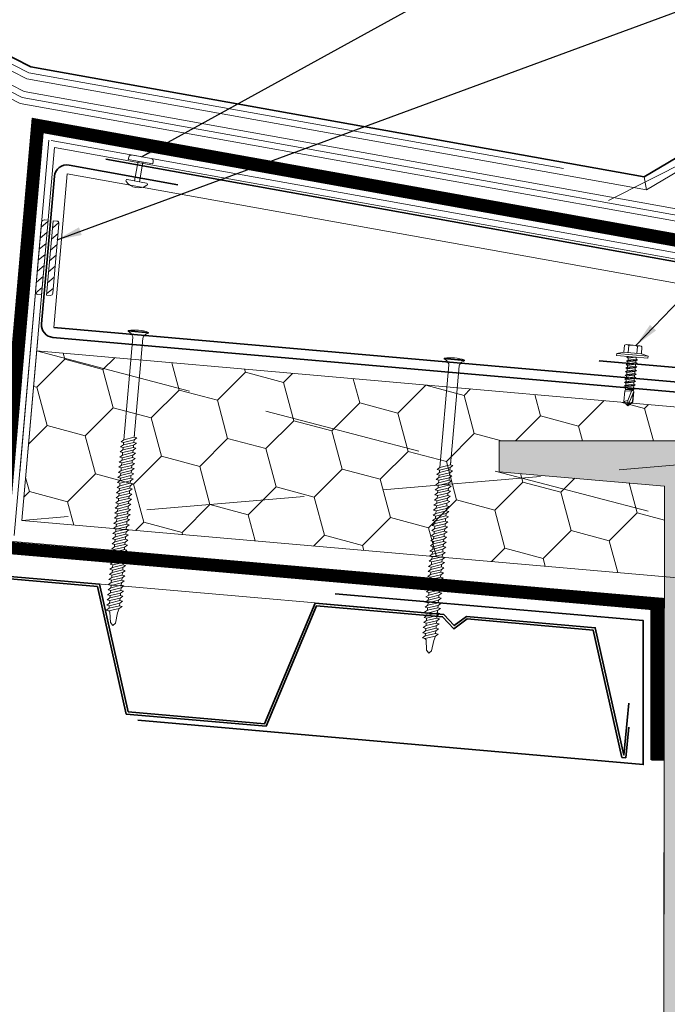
# Model space of a CAD drawing. Header units: millimetres. Extents: x -485339 to 350584, y -1189936 to 0.
# Tile 4 of 256: x -315348 to -315088, y -1061922 to -1061526. Entities that reach past the tile are written whole.
import ezdxf

# ---------------------------------------------------------------- set-up
doc = ezdxf.new("R2010")
doc.units = ezdxf.units.MM
doc.header["$LTSCALE"] = 10
doc.linetypes.add('DASHED', pattern=[19.05, 12.7, -6.35])
doc.linetypes.add('ČÁRKOVANÁ', pattern=[19.05, 12.7, -6.35])
for name, color, linetype, lineweight in [('N_klemp', 220, 'Continuous', 35), ('N_popis', 10, 'Continuous', 18), ('N_čáry_obrys', 10, 'Continuous', 35), ('N_čáry_plné', 10, 'Continuous', 18), ('N_čáry_pod', 10, 'ČÁRKOVANÁ', 18), ('N_šrary', 10, 'Continuous', 18), ('St_čáry_plné', 250, 'Continuous', 18), ('St_šrafy', 250, 'Continuous', 18)]:
    doc.layers.add(name, color=color, linetype=linetype, lineweight=lineweight)
doc.styles.get("Standard").update_dxf_attribs({"font": 'simplex.shx', "width": 0.8})
doc.linetypes.add('LEPENÍ', pattern='A,3.81,[130,LTYPESHP.SHX,S=6.35,R=0,X=0,Y=0],3.81', length=7.62)
doc.linetypes.add('PVC', pattern='A,0,-0.0001,[6,atelier.SHX,S=0.01,R=0,X=0,Y=0],-0.08,[133,LTYPESHP.SHX,S=0.01,R=0,X=-0.01,Y=0],-0.07', length=0.1501)
doc.linetypes.add('TEXTILIE', pattern='A,0,-0.004,[131,LTYPESHP.SHX,S=0.004,R=0,X=-0.004,Y=0],-0.008,[131,LTYPESHP.SHX,S=0.004,R=180,X=0.004,Y=0],-0.004', length=0.016)
doc.dimstyles.get("Standard").update_dxf_attribs({"dimtxt": 0.18, "dimasz": 0.18, "dimexe": 0.18, "dimexo": 0.0625, "dimgap": 0.09, "dimtad": 0, "dimtih": 1, "dimtoh": 1, "dimdec": 4, "dimzin": 0, "dimdsep": 46, "dimtxsty": 'Standard', "dimcen": 0.09, "dimadec": 0, "dimazin": 0, "dimtfac": 1, "dimtdec": 4, "dimtofl": 0, "dimtmove": 0, "dimatfit": 3, "dimfxl": 1, "dimtolj": 1, "dimtzin": 0, "dimarcsym": 0})

# ---------------------------------------------------------------- blocks, each defined once
blk = doc.blocks.new('*U8596')
for p, q in [((-2, 4.5), (-1, 8)), ((0, 8), (-1, 8)), ((-1, -8), (-1, 8)), ((0, -8), (0, 8)), ((-6, -3.38), (-6, 3.38)), ((-5.56, 4.5), (-2, 4.5)), ((-5.56, 2.25), (-2, 2.25)), ((-2, -4.5), (-2, 4.5)), ((0, 2.01), (0.94, 2.01)), ((0, 1.87), (0.89, -2.01)), ((1.37, 2.75), (0.94, 2.01)), ((1.86, -2.01), (0.94, 2.01)), ((1.37, 2.75), (2.29, -2.75)), ((1.37, 2.75), (1.8, 2.01)), ((1.8, 2.01), (2.72, -2.01)), ((1.8, 2.01), (2.78, 2.01)), ((3.21, 2.75), (2.78, 2.01)), ((3.69, -2.01), (2.78, 2.01)), ((3.21, 2.75), (4.12, -2.75)), ((3.21, 2.75), (3.64, 2.01)), ((3.64, 2.01), (4.55, -2.01)), ((3.64, 2.01), (4.61, 2.01)), ((5.04, 2.75), (4.61, 2.01)), ((5.53, -2.01), (4.61, 2.01)), ((5.04, 2.75), (5.96, -2.75)), ((5.04, 2.75), (5.47, 2.01)), ((5.47, 2.01), (6.39, -2.01)), ((5.47, 2.01), (6.44, 2.01)), ((6.87, 2.75), (6.44, 2.01)), ((7.36, -2.01), (6.44, 2.01)), ((6.87, 2.75), (7.79, -2.75)), ((6.87, 2.75), (7.3, 2.01)), ((7.3, 2.01), (8.22, -2.01)), ((7.3, 2.01), (8.28, 2.01)), ((8.71, 2.75), (8.28, 2.01)), ((9.19, -2.01), (8.28, 2.01)), ((8.71, 2.75), (9.62, -2.75)), ((8.71, 2.75), (9.14, 2.01)), ((9.14, 2.01), (10.11, 2.01)), ((9.14, 2.01), (10.05, -2.01)), ((10.54, 2.75), (10.11, 2.01)), ((11.03, -2.01), (10.11, 2.01)), ((10.54, 2.75), (11.46, -2.75)), ((10.54, 2.75), (10.97, 2.01)), ((10.97, 2.01), (11.89, -2.01)), ((10.97, 2.01), (11.94, 2.01)), ((12.37, 2.75), (11.94, 2.01)), ((12.86, -2.01), (11.94, 2.01)), ((12.37, 2.75), (13.29, -2.75)), ((12.37, 2.75), (12.8, 2.01)), ((12.8, 2.01), (13.72, -2.01)), ((12.8, 2.01), (13.78, 2.01)), ((14.21, 2.75), (13.78, 2.01)), ((14.69, -2.01), (13.78, 2.01)), ((14.21, 2.75), (15.12, -2.75)), ((14.21, 2.75), (14.64, 2.01)), ((14.64, 2.01), (15.55, -2.01)), ((14.64, 2.01), (15.61, 2.01)), ((16.04, 2.75), (15.61, 2.01)), ((15.61, 2.01), (16.96, -2.01)), ((16.04, 2.75), (16.96, -2.01)), ((16.04, 2.75), (16.47, 2.01)), ((16.47, 2.01), (16.96, -2.01)), ((16.47, 2.01), (16.96, 2.01)), ((16.96, 2.01), (17.55, 2.35)), ((16.96, 2.01), (16.96, -2.01)), ((22.33, -0.32), (17.46, 1.22)), ((25, 0), (17.55, 2.35)), ((17.55, 2.35), (23.03, 2.35)), ((17.55, -2.35), (17.55, 1.19)), ((18.28, 2.12), (22.92, 2.12)), ((25, 0), (22.33, -0.32)), ((22.92, 2.12), (23.03, 2.35)), ((24.6, 0.12), (22.92, 2.12)), ((25, 0), (23.03, 2.35)), ((23.03, -2.35), (25, 0)), ((-5.56, -2.25), (-2, -2.25)), ((-5.56, -4.5), (-2, -4.5)), ((-2, -4.5), (-1, -8)), ((0, -0.01), (0.46, -2.75)), ((0.03, -2.01), (0, -1.89)), ((0, -2.01), (0.03, -2.01)), ((0.46, -2.75), (0.03, -2.01)), ((0.46, -2.75), (0.89, -2.01)), ((0.89, -2.01), (1.86, -2.01)), ((2.29, -2.75), (1.86, -2.01)), ((2.29, -2.75), (2.72, -2.01)), ((2.72, -2.01), (3.69, -2.01)), ((4.12, -2.75), (3.69, -2.01)), ((4.12, -2.75), (4.55, -2.01)), ((4.55, -2.01), (5.53, -2.01)), ((5.96, -2.75), (5.53, -2.01)), ((5.96, -2.75), (6.39, -2.01)), ((6.39, -2.01), (7.36, -2.01)), ((7.79, -2.75), (7.36, -2.01)), ((7.79, -2.75), (8.22, -2.01)), ((8.22, -2.01), (9.19, -2.01)), ((9.62, -2.75), (9.19, -2.01)), ((9.62, -2.75), (10.05, -2.01)), ((10.05, -2.01), (11.03, -2.01)), ((11.46, -2.75), (11.03, -2.01)), ((11.46, -2.75), (11.89, -2.01)), ((11.89, -2.01), (12.86, -2.01)), ((13.29, -2.75), (12.86, -2.01)), ((13.29, -2.75), (13.72, -2.01)), ((13.72, -2.01), (14.69, -2.01)), ((15.12, -2.75), (14.69, -2.01)), ((15.12, -2.75), (15.55, -2.01)), ((15.55, -2.01), (16.96, -2.01)), ((17.55, -2.35), (16.96, -2.01)), ((17.55, -2.35), (23.03, -2.35)), ((23.03, -2.35), (22.33, -0.32)), ((0, -8), (-1, -8))]:
    blk.add_line(p, q)
for centre, radius, start, end in [((-4.34, 3.38), 1.66, 137.4679, 222.5321), ((0, 0), 6, 157.9757, 202.0243), ((17.63, 1.76), 0.573, 138.0954, 252.4955), ((-4.34, -3.38), 1.66, 137.4679, 222.5321)]:
    blk.add_arc(centre, radius, start, end)

msp = doc.modelspace()

# ---------------------------------------------------------------- hatches: boundary and pattern name
at = {"layer": 'N_čáry_plné'}
h = msp.add_hatch(dxfattribs=at)
h.set_pattern_fill('ANSI31', color=256, scale=25, angle=354.9991, style=0)
h.set_pattern_definition([(39.9990699, (-534426.765, -1106840.0084), (-2.00867242, 2.393921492), [])])
h.paths.add_polyline_path([(-315334.78, -1061607.13), (-315337.4, -1061637.01), (-315335.9, -1061637.14, 0.414214), (-315334.82, -1061636.23), (-315332.38, -1061608.34, 0.414214), (-315333.29, -1061607.26)])
h.paths.add_polyline_path([(-315339.39, -1061636.84), (-315336.77, -1061606.95), (-315338.27, -1061606.82, 0.414214), (-315339.35, -1061607.73), (-315341.79, -1061635.62, 0.414214), (-315340.88, -1061636.71)])
at = {"layer": 'N_šrary', "lineweight": 0}
h = msp.add_hatch(dxfattribs=at)
h.set_pattern_fill('HONEY', color=253, scale=5, angle=350, style=0)
h.set_pattern_definition([(345, (-319027.134, -1058807.662), (26.559393, 7.116568), [15.875, -31.75]), (105, (-319027.134, -1058807.662), (-19.442825, 19.442825), [15.875, -31.75]), (45, (-319027.134, -1058807.662), (7.116568, 26.559393), [-31.75, 15.875])])
h.paths.add_polyline_path([(-314948.11, -1061693.86), (-315341.37, -1061659.45), (-315347.33, -1061727.55), (-315089.12, -1061750.14), (-315089.06, -1061713.73), (-315155.5, -1061707.98), (-315155.5, -1061695.59), (-315068.76, -1061695.59), (-315068.85, -1061751.92), (-314948.26, -1061762.47)])
at = {"layer": 'St_šrafy'}
h = msp.add_hatch(color=253, dxfattribs=at)
h.dxf.hatch_style = 1
h.paths.add_polyline_path([(-315089.38, -1061909.96), (-315089.38, -1061927.45), (-315155.82, -1061933.2), (-315155.82, -1061945.59), (-315069.09, -1061945.59), (-315069.09, -1061909.96), (-315068.76, -1061695.59), (-315155.5, -1061695.59), (-315155.5, -1061707.98), (-315089.06, -1061713.73)])

# ---------------------------------------------------------------- linework, layer by layer
at = {"layer": 'N_klemp', "lineweight": 18}
for p, q in [((-315334.52, -1061650.01), (-315329.12, -1061588.25)), ((-315329.12, -1061588.25), (-314904.15, -1061664.58))]:
    msp.add_line(p, q, dxfattribs=at)
at = {"layer": 'N_klemp', "lineweight": 35}
for points in [[(-315313.55, -1061582.45), (-314822.31, -1061670.74), (-314824.82, -1061699.38)], [(-315334.52, -1061650.01), (-314906.16, -1061687.5)], [(-314878.68, -1061683.97), (-315115.29, -1061663.42), (-315115.29, -1061663.42), (-315115.29, -1061663.42)]]:
    msp.add_lwpolyline(points, dxfattribs=at)
msp.add_lwpolyline([(-315284.56, -1061592.78), (-315328.35, -1061584.81, 0.44165), (-315334.23, -1061589.29), (-315339.41, -1061648.58, 0.414214), (-315334.87, -1061654), (-314906.51, -1061691.48, 0.414214), (-314901.09, -1061686.94), (-314899.31, -1061666.58, 0.387902), (-314903.4, -1061661.22), (-314928.44, -1061656.72)], format="xyb", dxfattribs=at)
at = {"layer": 'N_klemp', "ltscale": 2}
msp.add_lwpolyline([(-315221.38, -1061756.95), (-315097.6, -1061767.78), (-315097.6, -1061825.59), (-315300.72, -1061807.82)], dxfattribs=at)
at = {"layer": 'N_čáry_obrys', "linetype": 'Continuous'}
for p, q in [((-315343.66, -1061545.37), (-315368.78, -1061532.55)), ((-315097.22, -1061589.48), (-315343.66, -1061545.37)), ((-315084.06, -1061581.68), (-315097.22, -1061589.48))]:
    msp.add_line(p, q, dxfattribs=at)
for points in [[(-315103.43, -1061800.93), (-315105.33, -1061821.82), (-315116.91, -1061770.61), (-315168.64, -1061766.09), (-315173.55, -1061769.8), (-315177.74, -1061765.29), (-315229.48, -1061760.76), (-315249.77, -1061809.18), (-315304.57, -1061804.39), (-315316.15, -1061753.18), (-315367.88, -1061748.66), (-315372.79, -1061752.36), (-315376.98, -1061747.86), (-315428.72, -1061743.33), (-315449.01, -1061791.75)], [(-315103.45, -1061810.6), (-315104.6, -1061822.84), (-315106.14, -1061822.75), (-315117.72, -1061771.55), (-315168.35, -1061767.12), (-315173.67, -1061771.14), (-315178.21, -1061766.25), (-315228.84, -1061761.82), (-315249.13, -1061810.24), (-315305.38, -1061805.32), (-315316.96, -1061754.11), (-315367.59, -1061749.69), (-315372.91, -1061753.71), (-315377.45, -1061748.82), (-315428.08, -1061744.39), (-315447.97, -1061791.84)]]:
    msp.add_lwpolyline(points, dxfattribs=at)
at = {"layer": 'N_čáry_plné', "linetype": 'PVC', "ltscale": 10}
for p, q in [((-315369.48, -1061535), (-315344.46, -1061547.76)), ((-315344.46, -1061547.76), (-315129.68, -1061586.21))]:
    msp.add_line(p, q, dxfattribs=at)
at = {"layer": 'N_čáry_plné'}
for p, q in [((-315345.27, -1061550.16), (-315370.19, -1061537.44)), ((-315346.37, -1061555.21), (-315371.59, -1061542.34)), ((-315347.98, -1061560), (-315373, -1061547.24)), ((-314846.04, -1061645.14), (-315346.37, -1061555.21)), ((-314846.92, -1061650.06), (-315347.98, -1061560)), ((-314820.46, -1061659.9), (-315343.22, -1061565.94)), ((-315343.22, -1061565.94), (-315338.72, -1061571.83)), ((-314821.34, -1061664.82), (-315338.72, -1061571.83)), ((-315334.22, -1061577.72), (-315347.33, -1061727.55)), ((-314822.23, -1061669.74), (-315334.22, -1061577.72)), ((-315304.56, -1061582.52), (-315304.38, -1061581.54)), ((-315294.72, -1061584.32), (-315304.56, -1061582.52)), ((-315295.34, -1061582.17), (-315303.21, -1061580.73)), ((-315302.06, -1061591.11), (-315300.62, -1061583.24)), ((-315300.09, -1061591.47), (-315298.65, -1061583.6)), ((-315294.72, -1061584.32), (-315294.54, -1061583.33)), ((-315297.24, -1061591.99), (-315304.92, -1061590.59)), ((-315341.79, -1061635.62), (-315339.35, -1061607.73)), ((-315339.39, -1061636.84), (-315336.77, -1061606.95)), ((-315338.27, -1061606.82), (-315336.77, -1061606.95)), ((-315337.4, -1061637.01), (-315334.78, -1061607.13)), ((-315334.78, -1061607.13), (-315333.29, -1061607.26)), ((-315334.82, -1061636.23), (-315332.38, -1061608.34)), ((-315340.88, -1061636.71), (-315339.39, -1061636.84)), ((-315337.4, -1061637.01), (-315335.9, -1061637.14)), ((-315304.57, -1061651.28), (-315304.6, -1061651.53)), ((-315304.57, -1061651.28), (-315296.37, -1061651.99)), ((-315306.34, -1061695.12), (-315302.74, -1061653.96)), ((-315304.6, -1061651.53), (-315304.34, -1061651.55)), ((-315304.6, -1061651.53), (-315296.4, -1061652.25)), ((-315298.42, -1061651.81), (-315302.52, -1061651.46)), ((-315302.12, -1061694.11), (-315298.64, -1061654.32)), ((-315296.37, -1061651.99), (-315296.4, -1061652.25)), ((-315177.56, -1061662.39), (-315177.58, -1061662.65)), ((-315177.58, -1061662.65), (-315177.32, -1061662.67)), ((-315177.58, -1061662.65), (-315169.38, -1061663.36)), ((-315177.56, -1061662.39), (-315169.36, -1061663.11)), ((-315171.41, -1061662.93), (-315175.51, -1061662.57)), ((-315169.36, -1061663.11), (-315169.38, -1061663.36)), ((-315179.33, -1061706.23), (-315175.73, -1061665.08)), ((-315175.11, -1061705.22), (-315171.63, -1061665.44)), ((-315306.34, -1061695.12), (-315302.12, -1061694.11)), ((-315302.22, -1061695.19), (-315301.12, -1061694.4)), ((-315302.04, -1061693.14), (-315302.12, -1061694.11)), ((-315302.12, -1061694.11), (-315301.12, -1061694.4)), ((-315307.63, -1061697.96), (-315306.52, -1061697.17)), ((-315307.63, -1061697.96), (-315306.62, -1061698.25)), ((-315307.45, -1061695.91), (-315306.34, -1061695.12)), ((-315307.45, -1061695.91), (-315306.44, -1061696.2)), ((-315306.7, -1061699.22), (-315302.48, -1061698.21)), ((-315306.62, -1061698.25), (-315306.7, -1061699.22)), ((-315306.62, -1061698.25), (-315302.4, -1061697.24)), ((-315306.52, -1061697.17), (-315302.3, -1061696.16)), ((-315306.44, -1061696.2), (-315306.52, -1061697.17)), ((-315306.44, -1061696.2), (-315302.22, -1061695.19)), ((-315302.58, -1061699.29), (-315301.48, -1061698.5)), ((-315302.4, -1061697.24), (-315302.48, -1061698.21)), ((-315302.48, -1061698.21), (-315301.48, -1061698.5)), ((-315302.4, -1061697.24), (-315301.3, -1061696.45)), ((-315302.22, -1061695.19), (-315302.3, -1061696.16)), ((-315302.3, -1061696.16), (-315301.3, -1061696.45)), ((-315307.99, -1061702.06), (-315306.88, -1061701.27)), ((-315307.99, -1061702.06), (-315306.98, -1061702.35)), ((-315307.81, -1061700.01), (-315306.7, -1061699.22)), ((-315307.81, -1061700.01), (-315306.8, -1061700.3)), ((-315307.06, -1061703.32), (-315302.84, -1061702.31)), ((-315306.98, -1061702.35), (-315307.06, -1061703.32)), ((-315306.98, -1061702.35), (-315302.76, -1061701.34)), ((-315306.88, -1061701.27), (-315302.66, -1061700.26)), ((-315306.8, -1061700.3), (-315306.88, -1061701.27)), ((-315306.8, -1061700.3), (-315302.58, -1061699.29)), ((-315302.94, -1061703.39), (-315301.83, -1061702.6)), ((-315302.76, -1061701.34), (-315302.84, -1061702.31)), ((-315302.84, -1061702.31), (-315301.83, -1061702.6)), ((-315302.76, -1061701.34), (-315301.65, -1061700.55)), ((-315302.58, -1061699.29), (-315302.66, -1061700.26)), ((-315302.66, -1061700.26), (-315301.65, -1061700.55)), ((-315308.34, -1061706.16), (-315307.24, -1061705.37)), ((-315308.34, -1061706.16), (-315307.34, -1061706.45)), ((-315308.16, -1061704.11), (-315307.06, -1061703.32)), ((-315308.16, -1061704.11), (-315307.16, -1061704.4)), ((-315307.42, -1061707.42), (-315303.2, -1061706.41)), ((-315307.34, -1061706.45), (-315307.42, -1061707.42)), ((-315307.34, -1061706.45), (-315303.12, -1061705.44)), ((-315307.24, -1061705.37), (-315303.02, -1061704.36)), ((-315307.16, -1061704.4), (-315307.24, -1061705.37)), ((-315307.16, -1061704.4), (-315302.94, -1061703.39)), ((-315303.3, -1061707.49), (-315302.19, -1061706.7)), ((-315303.12, -1061705.44), (-315303.2, -1061706.41)), ((-315303.2, -1061706.41), (-315302.19, -1061706.7)), ((-315303.12, -1061705.44), (-315302.01, -1061704.65)), ((-315302.94, -1061703.39), (-315303.02, -1061704.36)), ((-315303.02, -1061704.36), (-315302.01, -1061704.65)), ((-315180.43, -1061707.02), (-315179.33, -1061706.23)), ((-315179.42, -1061707.31), (-315175.2, -1061706.3)), ((-315179.33, -1061706.23), (-315175.11, -1061705.22)), ((-315175.2, -1061706.3), (-315175.29, -1061707.27)), ((-315175.2, -1061706.3), (-315174.1, -1061705.51)), ((-315175.02, -1061704.25), (-315175.11, -1061705.22)), ((-315175.11, -1061705.22), (-315174.1, -1061705.51)), ((-315308.7, -1061710.26), (-315307.6, -1061709.47)), ((-315308.7, -1061710.26), (-315307.7, -1061710.55)), ((-315308.52, -1061708.21), (-315307.42, -1061707.42)), ((-315308.52, -1061708.21), (-315307.52, -1061708.5)), ((-315307.78, -1061711.52), (-315303.56, -1061710.51)), ((-315307.7, -1061710.55), (-315307.78, -1061711.52)), ((-315307.7, -1061710.55), (-315303.47, -1061709.54)), ((-315307.6, -1061709.47), (-315303.38, -1061708.46)), ((-315307.52, -1061708.5), (-315307.6, -1061709.47)), ((-315307.52, -1061708.5), (-315303.3, -1061707.49)), ((-315303.47, -1061709.54), (-315303.56, -1061710.51)), ((-315303.56, -1061710.51), (-315302.55, -1061710.8)), ((-315303.47, -1061709.54), (-315302.37, -1061708.75)), ((-315303.3, -1061707.49), (-315303.38, -1061708.46)), ((-315303.38, -1061708.46), (-315302.37, -1061708.75)), ((-315180.79, -1061711.13), (-315179.69, -1061710.33)), ((-315180.61, -1061709.07), (-315179.51, -1061708.28)), ((-315180.61, -1061709.07), (-315179.6, -1061709.36)), ((-315180.43, -1061707.02), (-315179.42, -1061707.31)), ((-315179.78, -1061711.41), (-315175.56, -1061710.41)), ((-315179.69, -1061710.33), (-315175.47, -1061709.32)), ((-315179.6, -1061709.36), (-315179.69, -1061710.33)), ((-315179.6, -1061709.36), (-315175.38, -1061708.36)), ((-315179.51, -1061708.28), (-315175.29, -1061707.27)), ((-315179.42, -1061707.31), (-315179.51, -1061708.28)), ((-315175.56, -1061710.41), (-315175.65, -1061711.38)), ((-315175.56, -1061710.41), (-315174.46, -1061709.61)), ((-315175.38, -1061708.36), (-315175.47, -1061709.32)), ((-315175.47, -1061709.32), (-315174.46, -1061709.61)), ((-315175.38, -1061708.36), (-315174.28, -1061707.56)), ((-315175.29, -1061707.27), (-315174.28, -1061707.56)), ((-315309.06, -1061714.36), (-315307.96, -1061713.57)), ((-315309.06, -1061714.36), (-315308.05, -1061714.65)), ((-315308.88, -1061712.31), (-315307.78, -1061711.52)), ((-315308.88, -1061712.31), (-315307.87, -1061712.6)), ((-315308.14, -1061715.62), (-315303.92, -1061714.61)), ((-315308.05, -1061714.65), (-315308.14, -1061715.62)), ((-315308.05, -1061714.65), (-315303.83, -1061713.64)), ((-315307.96, -1061713.57), (-315303.74, -1061712.56)), ((-315307.87, -1061712.6), (-315307.96, -1061713.57)), ((-315307.87, -1061712.6), (-315303.65, -1061711.59)), ((-315303.83, -1061713.64), (-315303.92, -1061714.61)), ((-315303.92, -1061714.61), (-315302.91, -1061714.9)), ((-315303.83, -1061713.64), (-315302.73, -1061712.85)), ((-315303.65, -1061711.59), (-315303.74, -1061712.56)), ((-315303.74, -1061712.56), (-315302.73, -1061712.85)), ((-315303.65, -1061711.59), (-315302.55, -1061710.8)), ((-315181.15, -1061715.23), (-315180.05, -1061714.43)), ((-315180.97, -1061713.18), (-315179.87, -1061712.38)), ((-315180.97, -1061713.18), (-315179.96, -1061713.46)), ((-315180.79, -1061711.13), (-315179.78, -1061711.41)), ((-315180.14, -1061715.51), (-315175.92, -1061714.51)), ((-315180.05, -1061714.43), (-315175.82, -1061713.43)), ((-315179.96, -1061713.46), (-315180.05, -1061714.43)), ((-315179.96, -1061713.46), (-315175.74, -1061712.46)), ((-315179.87, -1061712.38), (-315175.65, -1061711.38)), ((-315179.78, -1061711.41), (-315179.87, -1061712.38)), ((-315175.92, -1061714.51), (-315176, -1061715.48)), ((-315175.92, -1061714.51), (-315174.82, -1061713.71)), ((-315175.74, -1061712.46), (-315175.82, -1061713.43)), ((-315175.82, -1061713.43), (-315174.82, -1061713.71)), ((-315175.74, -1061712.46), (-315174.64, -1061711.66)), ((-315175.65, -1061711.38), (-315174.64, -1061711.66)), ((-315309.42, -1061718.46), (-315308.32, -1061717.67)), ((-315309.42, -1061718.46), (-315308.41, -1061718.75)), ((-315309.24, -1061716.41), (-315308.14, -1061715.62)), ((-315309.24, -1061716.41), (-315308.23, -1061716.7)), ((-315308.41, -1061718.75), (-315304.19, -1061717.74)), ((-315308.32, -1061717.67), (-315304.1, -1061716.66)), ((-315308.23, -1061716.7), (-315308.32, -1061717.67)), ((-315308.23, -1061716.7), (-315304.01, -1061715.69)), ((-315304.19, -1061717.74), (-315304.28, -1061718.71)), ((-315304.19, -1061717.74), (-315303.09, -1061716.95)), ((-315304.01, -1061715.69), (-315304.1, -1061716.66)), ((-315304.1, -1061716.66), (-315303.09, -1061716.95)), ((-315304.01, -1061715.69), (-315302.91, -1061714.9)), ((-315181.51, -1061719.33), (-315180.4, -1061718.53)), ((-315181.33, -1061717.28), (-315180.22, -1061716.48)), ((-315181.33, -1061717.28), (-315180.32, -1061717.56)), ((-315181.15, -1061715.23), (-315180.14, -1061715.51)), ((-315180.5, -1061719.62), (-315176.28, -1061718.61)), ((-315180.4, -1061718.53), (-315176.18, -1061717.53)), ((-315180.32, -1061717.56), (-315180.4, -1061718.53)), ((-315180.32, -1061717.56), (-315176.1, -1061716.56)), ((-315180.22, -1061716.48), (-315176, -1061715.48)), ((-315180.14, -1061715.51), (-315180.22, -1061716.48)), ((-315176.28, -1061718.61), (-315176.36, -1061719.58)), ((-315176.28, -1061718.61), (-315175.18, -1061717.81)), ((-315176.1, -1061716.56), (-315176.18, -1061717.53)), ((-315176.18, -1061717.53), (-315175.18, -1061717.81)), ((-315176.1, -1061716.56), (-315175, -1061715.76)), ((-315176, -1061715.48), (-315175, -1061715.76)), ((-315309.78, -1061722.57), (-315308.68, -1061721.77)), ((-315309.78, -1061722.57), (-315308.77, -1061722.85)), ((-315309.6, -1061720.51), (-315308.5, -1061719.72)), ((-315309.6, -1061720.51), (-315308.59, -1061720.8)), ((-315308.77, -1061722.85), (-315304.55, -1061721.85)), ((-315308.68, -1061721.77), (-315304.46, -1061720.76)), ((-315308.59, -1061720.8), (-315308.68, -1061721.77)), ((-315308.59, -1061720.8), (-315304.37, -1061719.79)), ((-315308.5, -1061719.72), (-315304.28, -1061718.71)), ((-315308.41, -1061718.75), (-315308.5, -1061719.72)), ((-315304.55, -1061721.85), (-315304.64, -1061722.82)), ((-315304.55, -1061721.85), (-315303.45, -1061721.05)), ((-315304.37, -1061719.79), (-315304.46, -1061720.76)), ((-315304.46, -1061720.76), (-315303.45, -1061721.05)), ((-315304.37, -1061719.79), (-315303.27, -1061719)), ((-315304.28, -1061718.71), (-315303.27, -1061719)), ((-315181.69, -1061721.38), (-315180.58, -1061720.59)), ((-315181.69, -1061721.38), (-315180.68, -1061721.67)), ((-315181.51, -1061719.33), (-315180.5, -1061719.62)), ((-315180.76, -1061722.64), (-315176.54, -1061721.63)), ((-315180.68, -1061721.67), (-315180.76, -1061722.64)), ((-315180.68, -1061721.67), (-315176.46, -1061720.66)), ((-315180.58, -1061720.59), (-315176.36, -1061719.58)), ((-315180.5, -1061719.62), (-315180.58, -1061720.59)), ((-315176.64, -1061722.71), (-315175.53, -1061721.92)), ((-315176.46, -1061720.66), (-315176.54, -1061721.63)), ((-315176.54, -1061721.63), (-315175.53, -1061721.92)), ((-315176.46, -1061720.66), (-315175.36, -1061719.87)), ((-315176.36, -1061719.58), (-315175.36, -1061719.87)), ((-315310.14, -1061726.67), (-315309.04, -1061725.87)), ((-315309.96, -1061724.62), (-315308.86, -1061723.82)), ((-315309.96, -1061724.62), (-315308.95, -1061724.9)), ((-315309.13, -1061726.95), (-315304.91, -1061725.95)), ((-315309.04, -1061725.87), (-315304.82, -1061724.87)), ((-315308.95, -1061724.9), (-315309.04, -1061725.87)), ((-315308.95, -1061724.9), (-315304.73, -1061723.9)), ((-315308.86, -1061723.82), (-315304.64, -1061722.82)), ((-315308.77, -1061722.85), (-315308.86, -1061723.82)), ((-315304.91, -1061725.95), (-315305, -1061726.92)), ((-315304.91, -1061725.95), (-315303.81, -1061725.15)), ((-315304.73, -1061723.9), (-315304.82, -1061724.87)), ((-315304.82, -1061724.87), (-315303.81, -1061725.15)), ((-315304.73, -1061723.9), (-315303.63, -1061723.1)), ((-315304.64, -1061722.82), (-315303.63, -1061723.1)), ((-315182.04, -1061725.48), (-315180.94, -1061724.69)), ((-315182.04, -1061725.48), (-315181.04, -1061725.77)), ((-315181.87, -1061723.43), (-315180.76, -1061722.64)), ((-315181.87, -1061723.43), (-315180.86, -1061723.72)), ((-315181.12, -1061726.74), (-315176.9, -1061725.73)), ((-315181.04, -1061725.77), (-315181.12, -1061726.74)), ((-315181.04, -1061725.77), (-315176.82, -1061724.76)), ((-315180.94, -1061724.69), (-315176.72, -1061723.68)), ((-315180.86, -1061723.72), (-315180.94, -1061724.69)), ((-315180.86, -1061723.72), (-315176.64, -1061722.71)), ((-315177, -1061726.81), (-315175.89, -1061726.02)), ((-315176.82, -1061724.76), (-315176.9, -1061725.73)), ((-315176.9, -1061725.73), (-315175.89, -1061726.02)), ((-315176.82, -1061724.76), (-315175.71, -1061723.97)), ((-315176.64, -1061722.71), (-315176.72, -1061723.68)), ((-315176.72, -1061723.68), (-315175.71, -1061723.97)), ((-315310.5, -1061730.77), (-315309.39, -1061729.97)), ((-315310.32, -1061728.72), (-315309.22, -1061727.92)), ((-315310.32, -1061728.72), (-315309.31, -1061729)), ((-315310.14, -1061726.67), (-315309.13, -1061726.95)), ((-315309.49, -1061731.06), (-315305.27, -1061730.05)), ((-315309.39, -1061729.97), (-315305.17, -1061728.97)), ((-315309.31, -1061729), (-315309.39, -1061729.97)), ((-315309.31, -1061729), (-315305.09, -1061728)), ((-315309.22, -1061727.92), (-315305, -1061726.92)), ((-315309.13, -1061726.95), (-315309.22, -1061727.92)), ((-315305.27, -1061730.05), (-315305.35, -1061731.02)), ((-315305.27, -1061730.05), (-315304.17, -1061729.25)), ((-315305.09, -1061728), (-315305.17, -1061728.97)), ((-315305.17, -1061728.97), (-315304.17, -1061729.25)), ((-315305.09, -1061728), (-315303.99, -1061727.2)), ((-315305, -1061726.92), (-315303.99, -1061727.2)), ((-315182.4, -1061729.58), (-315181.3, -1061728.79)), ((-315182.4, -1061729.58), (-315181.4, -1061729.87)), ((-315182.22, -1061727.53), (-315181.12, -1061726.74)), ((-315182.22, -1061727.53), (-315181.22, -1061727.82)), ((-315181.48, -1061730.84), (-315177.26, -1061729.83)), ((-315181.4, -1061729.87), (-315181.48, -1061730.84)), ((-315181.4, -1061729.87), (-315177.18, -1061728.86)), ((-315181.3, -1061728.79), (-315177.08, -1061727.78)), ((-315181.22, -1061727.82), (-315181.3, -1061728.79)), ((-315181.22, -1061727.82), (-315177, -1061726.81)), ((-315177.35, -1061730.91), (-315176.25, -1061730.12)), ((-315177.18, -1061728.86), (-315177.26, -1061729.83)), ((-315177.26, -1061729.83), (-315176.25, -1061730.12)), ((-315177.18, -1061728.86), (-315176.07, -1061728.07)), ((-315177, -1061726.81), (-315177.08, -1061727.78)), ((-315177.08, -1061727.78), (-315176.07, -1061728.07)), ((-315310.86, -1061734.87), (-315309.75, -1061734.08)), ((-315310.68, -1061732.82), (-315309.57, -1061732.02)), ((-315310.68, -1061732.82), (-315309.67, -1061733.11)), ((-315310.5, -1061730.77), (-315309.49, -1061731.06)), ((-315309.85, -1061735.16), (-315305.63, -1061734.15)), ((-315309.75, -1061734.08), (-315305.53, -1061733.07)), ((-315309.67, -1061733.11), (-315309.75, -1061734.08)), ((-315309.67, -1061733.11), (-315305.45, -1061732.1)), ((-315309.57, -1061732.02), (-315305.35, -1061731.02)), ((-315309.49, -1061731.06), (-315309.57, -1061732.02)), ((-315305.63, -1061734.15), (-315305.71, -1061735.12)), ((-315305.63, -1061734.15), (-315304.53, -1061733.36)), ((-315305.45, -1061732.1), (-315305.53, -1061733.07)), ((-315305.53, -1061733.07), (-315304.53, -1061733.36)), ((-315305.45, -1061732.1), (-315304.35, -1061731.31)), ((-315305.35, -1061731.02), (-315304.35, -1061731.31)), ((-315182.76, -1061733.68), (-315181.66, -1061732.89)), ((-315182.76, -1061733.68), (-315181.75, -1061733.97)), ((-315182.58, -1061731.63), (-315181.48, -1061730.84)), ((-315182.58, -1061731.63), (-315181.58, -1061731.92)), ((-315181.84, -1061734.94), (-315177.62, -1061733.93)), ((-315181.75, -1061733.97), (-315181.84, -1061734.94)), ((-315181.75, -1061733.97), (-315177.53, -1061732.96)), ((-315181.66, -1061732.89), (-315177.44, -1061731.88)), ((-315181.58, -1061731.92), (-315181.66, -1061732.89)), ((-315181.58, -1061731.92), (-315177.35, -1061730.91)), ((-315177.71, -1061735.01), (-315176.61, -1061734.22)), ((-315177.53, -1061732.96), (-315177.62, -1061733.93)), ((-315177.62, -1061733.93), (-315176.61, -1061734.22)), ((-315177.53, -1061732.96), (-315176.43, -1061732.17)), ((-315177.35, -1061730.91), (-315177.44, -1061731.88)), ((-315177.44, -1061731.88), (-315176.43, -1061732.17)), ((-315311.21, -1061738.97), (-315310.11, -1061738.18)), ((-315311.04, -1061736.92), (-315309.93, -1061736.13)), ((-315311.04, -1061736.92), (-315310.03, -1061737.21)), ((-315310.86, -1061734.87), (-315309.85, -1061735.16)), ((-315310.21, -1061739.26), (-315305.99, -1061738.25)), ((-315310.11, -1061738.18), (-315305.89, -1061737.17)), ((-315310.03, -1061737.21), (-315310.11, -1061738.18)), ((-315310.03, -1061737.21), (-315305.81, -1061736.2)), ((-315309.93, -1061736.13), (-315305.71, -1061735.12)), ((-315309.85, -1061735.16), (-315309.93, -1061736.13)), ((-315305.99, -1061738.25), (-315306.07, -1061739.22)), ((-315305.99, -1061738.25), (-315304.88, -1061737.46)), ((-315305.81, -1061736.2), (-315305.89, -1061737.17)), ((-315305.89, -1061737.17), (-315304.88, -1061737.46)), ((-315305.81, -1061736.2), (-315304.7, -1061735.41)), ((-315305.71, -1061735.12), (-315304.7, -1061735.41)), ((-315183.12, -1061737.78), (-315182.02, -1061736.99)), ((-315183.12, -1061737.78), (-315182.11, -1061738.07)), ((-315182.94, -1061735.73), (-315181.84, -1061734.94)), ((-315182.94, -1061735.73), (-315181.93, -1061736.02)), ((-315182.2, -1061739.04), (-315177.98, -1061738.03)), ((-315182.11, -1061738.07), (-315182.2, -1061739.04)), ((-315182.11, -1061738.07), (-315177.89, -1061737.06)), ((-315182.02, -1061736.99), (-315177.8, -1061735.98)), ((-315181.93, -1061736.02), (-315182.02, -1061736.99)), ((-315181.93, -1061736.02), (-315177.71, -1061735.01)), ((-315178.07, -1061739.11), (-315176.97, -1061738.32)), ((-315177.89, -1061737.06), (-315177.98, -1061738.03)), ((-315177.98, -1061738.03), (-315176.97, -1061738.32)), ((-315177.89, -1061737.06), (-315176.79, -1061736.27)), ((-315177.71, -1061735.01), (-315177.8, -1061735.98)), ((-315177.8, -1061735.98), (-315176.79, -1061736.27)), ((-315311.57, -1061743.07), (-315310.47, -1061742.28)), ((-315311.39, -1061741.02), (-315310.29, -1061740.23)), ((-315311.39, -1061741.02), (-315310.39, -1061741.31)), ((-315311.21, -1061738.97), (-315310.21, -1061739.26)), ((-315310.57, -1061743.36), (-315306.35, -1061742.35)), ((-315310.47, -1061742.28), (-315306.25, -1061741.27)), ((-315310.39, -1061741.31), (-315310.47, -1061742.28)), ((-315310.39, -1061741.31), (-315306.17, -1061740.3)), ((-315310.29, -1061740.23), (-315306.07, -1061739.22)), ((-315310.21, -1061739.26), (-315310.29, -1061740.23)), ((-315306.35, -1061742.35), (-315306.43, -1061743.32)), ((-315306.35, -1061742.35), (-315305.24, -1061741.56)), ((-315306.17, -1061740.3), (-315306.25, -1061741.27)), ((-315306.25, -1061741.27), (-315305.24, -1061741.56)), ((-315306.17, -1061740.3), (-315305.06, -1061739.51)), ((-315306.07, -1061739.22), (-315305.06, -1061739.51)), ((-315183.48, -1061741.88), (-315182.38, -1061741.09)), ((-315183.48, -1061741.88), (-315182.47, -1061742.17)), ((-315183.3, -1061739.83), (-315182.2, -1061739.04)), ((-315183.3, -1061739.83), (-315182.29, -1061740.12)), ((-315182.56, -1061743.14), (-315178.34, -1061742.13)), ((-315182.47, -1061742.17), (-315182.56, -1061743.14)), ((-315182.47, -1061742.17), (-315178.25, -1061741.16)), ((-315182.38, -1061741.09), (-315178.16, -1061740.08)), ((-315182.29, -1061740.12), (-315182.38, -1061741.09)), ((-315182.29, -1061740.12), (-315178.07, -1061739.11)), ((-315178.25, -1061741.16), (-315178.34, -1061742.13)), ((-315178.34, -1061742.13), (-315177.33, -1061742.42)), ((-315178.25, -1061741.16), (-315177.15, -1061740.37)), ((-315178.07, -1061739.11), (-315178.16, -1061740.08)), ((-315178.16, -1061740.08), (-315177.15, -1061740.37)), ((-315311.75, -1061745.12), (-315310.65, -1061744.33)), ((-315311.75, -1061745.12), (-315310.75, -1061745.41)), ((-315311.57, -1061743.07), (-315310.57, -1061743.36)), ((-315310.83, -1061746.38), (-315306.61, -1061745.37)), ((-315310.75, -1061745.41), (-315310.83, -1061746.38)), ((-315310.75, -1061745.41), (-315306.52, -1061744.4)), ((-315310.65, -1061744.33), (-315306.43, -1061743.32)), ((-315310.57, -1061743.36), (-315310.65, -1061744.33)), ((-315306.7, -1061746.45), (-315305.6, -1061745.66)), ((-315306.52, -1061744.4), (-315306.61, -1061745.37)), ((-315306.61, -1061745.37), (-315305.6, -1061745.66)), ((-315306.52, -1061744.4), (-315305.42, -1061743.61)), ((-315306.43, -1061743.32), (-315305.42, -1061743.61)), ((-315183.84, -1061745.98), (-315182.74, -1061745.19)), ((-315183.84, -1061745.98), (-315182.83, -1061746.27)), ((-315183.66, -1061743.93), (-315182.56, -1061743.14)), ((-315183.66, -1061743.93), (-315182.65, -1061744.22)), ((-315182.92, -1061747.24), (-315178.7, -1061746.23)), ((-315182.83, -1061746.27), (-315182.92, -1061747.24)), ((-315182.83, -1061746.27), (-315178.61, -1061745.26)), ((-315182.74, -1061745.19), (-315178.52, -1061744.18)), ((-315182.65, -1061744.22), (-315182.74, -1061745.19)), ((-315182.65, -1061744.22), (-315178.43, -1061743.21)), ((-315178.61, -1061745.26), (-315178.7, -1061746.23)), ((-315178.7, -1061746.23), (-315177.69, -1061746.52)), ((-315178.61, -1061745.26), (-315177.51, -1061744.47)), ((-315178.43, -1061743.21), (-315178.52, -1061744.18)), ((-315178.52, -1061744.18), (-315177.51, -1061744.47)), ((-315178.43, -1061743.21), (-315177.33, -1061742.42)), ((-315312.11, -1061749.22), (-315311.01, -1061748.43)), ((-315312.11, -1061749.22), (-315311.1, -1061749.51)), ((-315311.93, -1061747.17), (-315310.83, -1061746.38)), ((-315311.93, -1061747.17), (-315310.92, -1061747.46)), ((-315311.19, -1061750.48), (-315306.97, -1061749.47)), ((-315311.1, -1061749.51), (-315311.19, -1061750.48)), ((-315311.1, -1061749.51), (-315306.88, -1061748.5)), ((-315311.01, -1061748.43), (-315306.79, -1061747.42)), ((-315310.92, -1061747.46), (-315311.01, -1061748.43)), ((-315310.92, -1061747.46), (-315306.7, -1061746.45)), ((-315307.06, -1061750.55), (-315305.96, -1061749.76)), ((-315306.88, -1061748.5), (-315306.97, -1061749.47)), ((-315306.97, -1061749.47), (-315305.96, -1061749.76)), ((-315306.88, -1061748.5), (-315305.78, -1061747.71)), ((-315306.7, -1061746.45), (-315306.79, -1061747.42)), ((-315306.79, -1061747.42), (-315305.78, -1061747.71)), ((-315184.2, -1061750.08), (-315183.1, -1061749.29)), ((-315184.2, -1061750.08), (-315183.19, -1061750.37)), ((-315184.02, -1061748.03), (-315182.92, -1061747.24)), ((-315184.02, -1061748.03), (-315183.01, -1061748.32)), ((-315183.19, -1061750.37), (-315178.97, -1061749.36)), ((-315183.1, -1061749.29), (-315178.88, -1061748.28)), ((-315183.01, -1061748.32), (-315183.1, -1061749.29)), ((-315183.01, -1061748.32), (-315178.79, -1061747.31)), ((-315178.97, -1061749.36), (-315179.05, -1061750.33)), ((-315178.97, -1061749.36), (-315177.87, -1061748.57)), ((-315178.79, -1061747.31), (-315178.88, -1061748.28)), ((-315178.88, -1061748.28), (-315177.87, -1061748.57)), ((-315178.79, -1061747.31), (-315177.69, -1061746.52)), ((-315312.47, -1061753.32), (-315311.37, -1061752.53)), ((-315312.47, -1061753.32), (-315311.46, -1061753.61)), ((-315312.29, -1061751.27), (-315311.19, -1061750.48)), ((-315312.29, -1061751.27), (-315311.28, -1061751.56)), ((-315311.55, -1061754.58), (-315307.33, -1061753.57)), ((-315311.46, -1061753.61), (-315311.55, -1061754.58)), ((-315311.46, -1061753.61), (-315307.24, -1061752.6)), ((-315311.37, -1061752.53), (-315307.15, -1061751.52)), ((-315311.28, -1061751.56), (-315311.37, -1061752.53)), ((-315311.28, -1061751.56), (-315307.06, -1061750.55)), ((-315307.42, -1061754.65), (-315306.32, -1061753.86)), ((-315307.24, -1061752.6), (-315307.33, -1061753.57)), ((-315307.33, -1061753.57), (-315306.32, -1061753.86)), ((-315307.24, -1061752.6), (-315306.14, -1061751.81)), ((-315307.06, -1061750.55), (-315307.15, -1061751.52)), ((-315307.15, -1061751.52), (-315306.14, -1061751.81)), ((-315184.56, -1061754.18), (-315183.45, -1061753.39)), ((-315184.56, -1061754.18), (-315183.55, -1061754.47)), ((-315184.38, -1061752.13), (-315183.27, -1061751.34)), ((-315184.38, -1061752.13), (-315183.37, -1061752.42)), ((-315183.55, -1061754.47), (-315179.33, -1061753.46)), ((-315183.45, -1061753.39), (-315179.23, -1061752.38)), ((-315183.37, -1061752.42), (-315183.45, -1061753.39)), ((-315183.37, -1061752.42), (-315179.15, -1061751.41)), ((-315183.27, -1061751.34), (-315179.05, -1061750.33)), ((-315183.19, -1061750.37), (-315183.27, -1061751.34)), ((-315179.33, -1061753.46), (-315179.41, -1061754.43)), ((-315179.33, -1061753.46), (-315178.23, -1061752.67)), ((-315179.15, -1061751.41), (-315179.23, -1061752.38)), ((-315179.23, -1061752.38), (-315178.23, -1061752.67)), ((-315179.15, -1061751.41), (-315178.05, -1061750.62)), ((-315179.05, -1061750.33), (-315178.05, -1061750.62)), ((-315312.83, -1061757.42), (-315311.73, -1061756.63)), ((-315312.83, -1061757.42), (-315311.82, -1061757.71)), ((-315312.65, -1061755.37), (-315311.55, -1061754.58)), ((-315312.65, -1061755.37), (-315311.64, -1061755.66)), ((-315311.91, -1061758.68), (-315307.69, -1061757.67)), ((-315311.82, -1061757.71), (-315311.91, -1061758.68)), ((-315311.82, -1061757.71), (-315307.6, -1061756.7)), ((-315311.73, -1061756.63), (-315307.51, -1061755.62)), ((-315311.64, -1061755.66), (-315311.73, -1061756.63)), ((-315311.64, -1061755.66), (-315307.42, -1061754.65)), ((-315307.78, -1061758.75), (-315306.68, -1061757.96)), ((-315307.6, -1061756.7), (-315307.69, -1061757.67)), ((-315307.69, -1061757.67), (-315306.68, -1061757.96)), ((-315307.6, -1061756.7), (-315306.5, -1061755.91)), ((-315307.42, -1061754.65), (-315307.51, -1061755.62)), ((-315307.51, -1061755.62), (-315306.5, -1061755.91)), ((-315184.92, -1061758.28), (-315183.81, -1061757.49)), ((-315184.74, -1061756.23), (-315183.63, -1061755.44)), ((-315184.74, -1061756.23), (-315183.73, -1061756.52)), ((-315183.91, -1061758.57), (-315179.69, -1061757.56)), ((-315183.81, -1061757.49), (-315179.59, -1061756.48)), ((-315183.73, -1061756.52), (-315183.81, -1061757.49)), ((-315183.73, -1061756.52), (-315179.51, -1061755.51)), ((-315183.63, -1061755.44), (-315179.41, -1061754.43)), ((-315183.55, -1061754.47), (-315183.63, -1061755.44)), ((-315179.69, -1061757.56), (-315179.77, -1061758.53)), ((-315179.69, -1061757.56), (-315178.58, -1061756.77)), ((-315179.51, -1061755.51), (-315179.59, -1061756.48)), ((-315179.59, -1061756.48), (-315178.58, -1061756.77)), ((-315179.51, -1061755.51), (-315178.41, -1061754.72)), ((-315179.41, -1061754.43), (-315178.41, -1061754.72)), ((-315313.19, -1061761.52), (-315312.09, -1061760.73)), ((-315313.19, -1061761.52), (-315312.18, -1061761.81)), ((-315313.01, -1061759.47), (-315311.91, -1061758.68)), ((-315313.01, -1061759.47), (-315312, -1061759.76)), ((-315312.27, -1061762.78), (-315308.05, -1061761.77)), ((-315312.18, -1061761.81), (-315312.27, -1061762.78)), ((-315312.18, -1061761.81), (-315307.96, -1061760.8)), ((-315312.09, -1061760.73), (-315307.87, -1061759.72)), ((-315312, -1061759.76), (-315312.09, -1061760.73)), ((-315312, -1061759.76), (-315307.78, -1061758.75)), ((-315308.14, -1061762.85), (-315307.04, -1061762.06)), ((-315307.96, -1061760.8), (-315308.05, -1061761.77)), ((-315308.05, -1061761.77), (-315307.04, -1061762.06)), ((-315307.96, -1061760.8), (-315306.86, -1061760.01)), ((-315307.78, -1061758.75), (-315307.87, -1061759.72)), ((-315307.87, -1061759.72), (-315306.86, -1061760.01)), ((-315185.27, -1061762.39), (-315184.17, -1061761.59)), ((-315185.09, -1061760.34), (-315183.99, -1061759.54)), ((-315185.09, -1061760.34), (-315184.09, -1061760.62)), ((-315184.92, -1061758.28), (-315183.91, -1061758.57)), ((-315184.27, -1061762.67), (-315180.05, -1061761.67)), ((-315184.17, -1061761.59), (-315179.95, -1061760.59)), ((-315184.09, -1061760.62), (-315184.17, -1061761.59)), ((-315184.09, -1061760.62), (-315179.87, -1061759.62)), ((-315183.99, -1061759.54), (-315179.77, -1061758.53)), ((-315183.91, -1061758.57), (-315183.99, -1061759.54)), ((-315180.05, -1061761.67), (-315180.13, -1061762.64)), ((-315180.05, -1061761.67), (-315178.94, -1061760.87)), ((-315179.87, -1061759.62), (-315179.95, -1061760.59)), ((-315179.95, -1061760.59), (-315178.94, -1061760.87)), ((-315179.87, -1061759.62), (-315178.76, -1061758.82)), ((-315179.77, -1061758.53), (-315178.76, -1061758.82)), ((-315313.37, -1061763.57), (-315312.27, -1061762.78)), ((-315313.37, -1061763.57), (-315312.36, -1061763.86)), ((-315312.36, -1061763.86), (-315308.14, -1061762.85)), ((-315311.89, -1061764.42), (-315312.36, -1061763.86)), ((-315311.89, -1061764.42), (-315311.74, -1061768.56)), ((-315308.82, -1061764.69), (-315309.69, -1061768.74)), ((-315308.82, -1061764.69), (-315308.14, -1061762.85)), ((-315185.63, -1061766.49), (-315184.53, -1061765.69)), ((-315185.45, -1061764.44), (-315184.35, -1061763.64)), ((-315185.45, -1061764.44), (-315184.45, -1061764.72)), ((-315185.27, -1061762.39), (-315184.27, -1061762.67)), ((-315184.63, -1061766.77), (-315180.4, -1061765.77)), ((-315184.53, -1061765.69), (-315180.31, -1061764.69)), ((-315184.45, -1061764.72), (-315184.53, -1061765.69)), ((-315184.45, -1061764.72), (-315180.23, -1061763.72)), ((-315184.35, -1061763.64), (-315180.13, -1061762.64)), ((-315184.27, -1061762.67), (-315184.35, -1061763.64)), ((-315180.4, -1061765.77), (-315180.49, -1061766.74)), ((-315180.4, -1061765.77), (-315179.3, -1061764.97)), ((-315180.23, -1061763.72), (-315180.31, -1061764.69)), ((-315180.31, -1061764.69), (-315179.3, -1061764.97)), ((-315180.23, -1061763.72), (-315179.12, -1061762.92)), ((-315180.13, -1061762.64), (-315179.12, -1061762.92)), ((-315311.74, -1061768.56), (-315310.8, -1061769.68)), ((-315309.69, -1061768.74), (-315310.8, -1061769.68)), ((-315185.99, -1061770.59), (-315184.89, -1061769.79)), ((-315185.81, -1061768.54), (-315184.71, -1061767.74)), ((-315185.81, -1061768.54), (-315184.8, -1061768.82)), ((-315185.63, -1061766.49), (-315184.63, -1061766.77)), ((-315184.98, -1061770.88), (-315180.76, -1061769.87)), ((-315184.89, -1061769.79), (-315180.67, -1061768.79)), ((-315184.8, -1061768.82), (-315184.89, -1061769.79)), ((-315184.8, -1061768.82), (-315180.58, -1061767.82)), ((-315184.71, -1061767.74), (-315180.49, -1061766.74)), ((-315184.63, -1061766.77), (-315184.71, -1061767.74)), ((-315180.76, -1061769.87), (-315180.85, -1061770.84)), ((-315180.76, -1061769.87), (-315179.66, -1061769.07)), ((-315180.58, -1061767.82), (-315180.67, -1061768.79)), ((-315180.67, -1061768.79), (-315179.66, -1061769.07)), ((-315180.58, -1061767.82), (-315179.48, -1061767.02)), ((-315180.49, -1061766.74), (-315179.48, -1061767.02)), ((-315186.35, -1061774.69), (-315185.25, -1061773.9)), ((-315186.17, -1061772.64), (-315185.07, -1061771.85)), ((-315186.17, -1061772.64), (-315185.16, -1061772.93)), ((-315185.99, -1061770.59), (-315184.98, -1061770.88)), ((-315185.34, -1061774.98), (-315181.12, -1061773.97)), ((-315185.25, -1061773.9), (-315181.03, -1061772.89)), ((-315185.16, -1061772.93), (-315185.25, -1061773.9)), ((-315185.16, -1061772.93), (-315180.94, -1061771.92)), ((-315185.07, -1061771.85), (-315180.85, -1061770.84)), ((-315184.98, -1061770.88), (-315185.07, -1061771.85)), ((-315181.8, -1061775.8), (-315181.12, -1061773.97)), ((-315181.12, -1061773.97), (-315180.02, -1061773.18)), ((-315180.94, -1061771.92), (-315181.03, -1061772.89)), ((-315181.03, -1061772.89), (-315180.02, -1061773.18)), ((-315180.94, -1061771.92), (-315179.84, -1061771.13)), ((-315180.85, -1061770.84), (-315179.84, -1061771.13)), ((-315186.35, -1061774.69), (-315185.34, -1061774.98)), ((-315184.88, -1061775.53), (-315185.34, -1061774.98)), ((-315184.88, -1061775.53), (-315184.72, -1061779.68)), ((-315181.8, -1061775.8), (-315182.67, -1061779.86)), ((-315184.72, -1061779.68), (-315183.79, -1061780.79)), ((-315182.67, -1061779.86), (-315183.79, -1061780.79))]:
    msp.add_line(p, q, dxfattribs=at)
at = {"layer": 'N_čáry_plné', "linetype": 'TEXTILIE', "ltscale": 40}
for p, q in [((-315372.3, -1061544.79), (-315347.18, -1061557.61)), ((-315347.18, -1061557.61), (-314846.48, -1061647.6))]:
    msp.add_line(p, q, dxfattribs=at)
at = {"layer": 'N_čáry_plné', "ltscale": 4}
for p, q in [((-315096.27, -1061594.73), (-315345.27, -1061550.16)), ((-315343.22, -1061565.94), (-315357.18, -1061725.37)), ((-315338.72, -1061571.83), (-315352.63, -1061730.79)), ((-315083.11, -1061586.93), (-315096.27, -1061594.73)), ((-315340.21, -1061617.49), (-315348.15, -1061708.24)), ((-315340.93, -1061654.47), (-315347.33, -1061727.55)), ((-315046.74, -1061685.23), (-315341.37, -1061659.45)), ((-315347.3, -1061669.92), (-315352.31, -1061727.11)), ((-314948.13, -1061762.48), (-315347.33, -1061727.55)), ((-315089.14, -1061758.69), (-315089.14, -1061885.71)), ((-315094.55, -1061763.24), (-315094.55, -1061823.76))]:
    msp.add_line(p, q, dxfattribs=at)
at = {"layer": 'N_čáry_plné', "linetype": 'LEPENÍ', "ltscale": 0.04}
for p, q in [((-315336.47, -1061574.77), (-315350.36, -1061733.58)), ((-315335.51, -1061574.86), (-314821.77, -1061667.19))]:
    msp.add_line(p, q, dxfattribs=at)
at = {"layer": 'N_čáry_plné', "ltscale": 200}
msp.add_line((-315079.04, -1061582.58), (-315111.55, -1061599.04), dxfattribs=at)
at = {"layer": 'N_čáry_plné', "linetype": 'Continuous'}
msp.add_line((-315097.22, -1061589.48), (-315096.27, -1061594.73), dxfattribs=at)
at = {"layer": 'N_čáry_plné', "ltscale": 1.5}
msp.add_line((-315203.31, -1061762.92), (-316326.39, -1061664.64), dxfattribs=at)
at = {"layer": 'N_čáry_plné', "ltscale": 0.2}
for p, q in [((-315424.63, -1061729.5), (-315089.14, -1061758.86)), ((-315424.31, -1061734.55), (-315089.14, -1061763.88))]:
    msp.add_line(p, q, dxfattribs=at)
at = {"layer": 'N_čáry_plné'}
for centre, radius, start, end in [((-315303.39, -1061581.72), 1, 79.6368, 169.6368), ((-315295.52, -1061583.15), 1, 349.6368, 79.6368), ((-315305.01, -1061591.08), 0.5, 79.6368, 215.9853), ((-315300.43, -1061587.75), 6.16, 215.9853, 303.2884), ((-315297.33, -1061592.48), 0.5, 303.2884, 79.6368), ((-315338.36, -1061607.82), 1, 84.9991, 174.9991), ((-315333.38, -1061608.25), 1, 354.9991, 84.9991), ((-315340.8, -1061635.71), 1, 174.9991, 264.9991), ((-315335.82, -1061636.15), 1, 264.9991, 354.9991), ((-315301.89, -1061667.78), 16.72, 70.749, 99.2491), ((-315306.11, -1061654.7), 3.51, 19.4695, 64.4682), ((-315303.77, -1061653.87), 1.03, 354.9991, 19.4695), ((-315297.62, -1061654.41), 1.03, 150.5286, 174.9991), ((-315295.45, -1061655.64), 3.51, 105.5299, 150.5286), ((-315179.09, -1061665.82), 3.51, 19.4695, 64.4682), ((-315174.87, -1061678.9), 16.72, 70.749, 99.2491), ((-315176.75, -1061664.99), 1.03, 354.9991, 19.4695), ((-315170.6, -1061665.53), 1.03, 150.5286, 174.9991), ((-315168.44, -1061666.75), 3.51, 105.5299, 150.5286)]:
    msp.add_arc(centre, radius, start, end, dxfattribs=at)
at = {"layer": 'N_čáry_pod', "linetype": 'DASHED', "ltscale": 0.2, "const_width": 5}
for points in [[(-315437.61, -1061724.67), (-315425.12, -1061721.93), (-315354.9, -1061728.08), (-315340.97, -1061568.88), (-314820.9, -1061662.36)], [(-316318.42, -1061657.57), (-315437.21, -1061735.19), (-315424.34, -1061732.38), (-315091.84, -1061760.96), (-315091.84, -1061824)]]:
    msp.add_lwpolyline(points, dxfattribs=at)
at = {"layer": 'N_čáry_pod', "ltscale": 0.5}
for points in [[(-315341.37, -1061659.45), (-314948.13, -1061762.48)], [(-314949.11, -1061693.78), (-315347.33, -1061727.55)]]:
    msp.add_lwpolyline(points, dxfattribs=at)
at = {"layer": 'St_čáry_plné'}
msp.add_lwpolyline([(-315089.38, -1061909.96), (-315089.38, -1061927.45), (-315155.82, -1061933.2), (-315155.82, -1061945.59), (-315069.09, -1061945.59), (-315069.09, -1061909.96), (-315068.76, -1061695.59), (-315155.5, -1061695.59), (-315155.5, -1061707.98), (-315089.06, -1061713.73)], close=True, dxfattribs=at)

# ---------------------------------------------------------------- block references
at = {"layer": 'N_čáry_plné', "xscale": 0.7874015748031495, "yscale": 0.7874015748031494, "zscale": 0.7874015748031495, "rotation": 264.9990699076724}
msp.add_blockref('*U8596', (-315102.01, -1061661.82), dxfattribs=at)

# ---------------------------------------------------------------- leaders
at = {"layer": 'N_popis'}
for points in [[(-315299.28, -1061581.45), (-314795.98, -1061304.62), (-314459.67, -1061304.62)], [(-315100.62, -1061657.3), (-314797.27, -1061342.47), (-314363.33, -1061342.47)], [(-315333.18, -1061614.78), (-314796.67, -1061417.43), (-313988.41, -1061417.43)]]:
    msp.add_leader(points, dimstyle='Standard', override={"dimasz": 10}, dxfattribs=at)

doc.saveas('drawing.dxf')
